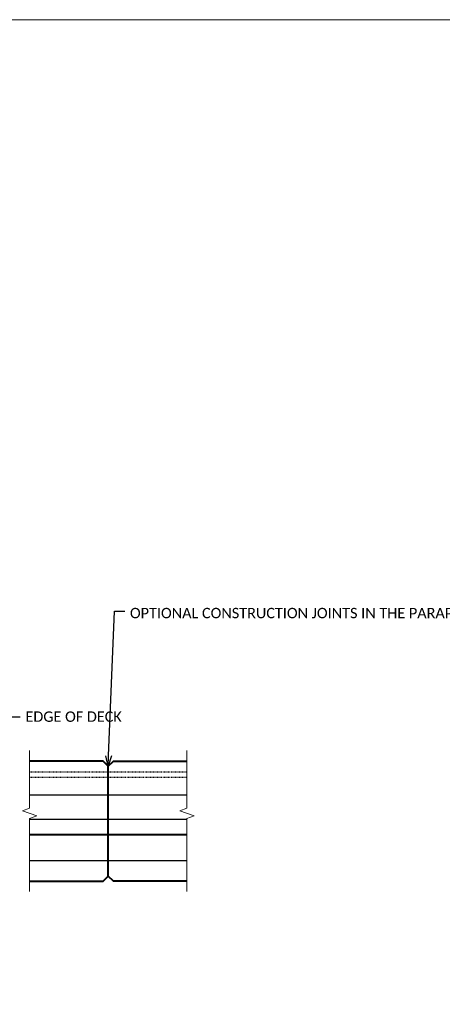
# Model space of a CAD drawing. Extents: x 625 to 1971, y 1056 to 1310.
# Tile 8 of 64: x 840 to 901, y 1168 to 1310. Entities that reach past the tile are written whole.
import ezdxf
from ezdxf import colors
from ezdxf.entities.mleader import LeaderData, LeaderLine
from ezdxf.enums import TextEntityAlignment as Align
from ezdxf.math import Vec2, Vec3

# ---------------------------------------------------------------- set-up
doc = ezdxf.new("R2010")
doc.units = 0
doc.header["$MEASUREMENT"] = 0
doc.linetypes.add('Wisdot2', pattern=[0.125, 0.0625, -0.0625])
for name, color, linetype, lineweight in [('B_ANNO_BREAK', 7, 'Continuous', 18), ('B_ANNO_DIM', 7, 'Continuous', 18), ('B_ANNO_TEXT', 7, 'Continuous', 18), ('B_CONC_PPT', 12, 'Continuous', 40), ('B_DETAIL_HIDDEN', 7, 'Wisdot2', 25), ('B_REBAR_SUB', 182, 'Continuous', 25)]:
    doc.layers.add(name, color=color, linetype=linetype, lineweight=lineweight)
doc.layers.add('B_ANNO_NOPLOT', color=47, linetype='Continuous', lineweight=18, plot=False)
doc.styles.add('Annotative', font='calibri.ttf', dxfattribs={"height": 0.0625})
doc.styles.get("Standard").update_dxf_attribs({"font": 'calibri.ttf'})

# ---------------------------------------------------------------- blocks, each defined once
blk = doc.blocks.new('_Open30')
at = {"color": 0, "linetype": 'ByBlock', "lineweight": -2}
for p, q in [((-1, 0.268), (0, 0)), ((0, 0), (-1, -0.268)), ((0, 0), (-1, 0))]:
    blk.add_line(p, q, dxfattribs=at)
blk = doc.blocks.new('INS_SS42_BASE')
at = {"layer": 'B_ANNO_BREAK', "linetype": 'Continuous', "flags": 128}
for points in [[(216.62, 126.05), (216.62, 136.61), (217.65, 136.99), (215.59, 137.74), (216.62, 138.11), (216.62, 146.42)], [(239.34, 126.05), (239.34, 136.61), (240.37, 136.99), (238.31, 137.74), (239.34, 138.11), (239.34, 146.42)]]:
    blk.add_lwpolyline(points, dxfattribs=at)
at = {"layer": 'B_ANNO_NOPLOT', "flags": 128}
blk.add_lwpolyline([(0, 0), (0, 252), (323.93, 252), (323.93, 238.86), (378, 238.86), (378, 40.5), (316.57, 40.5), (316.57, 0), (0, 0)], dxfattribs=at)
at = {"layer": 'B_CONC_PPT', "flags": 128}
for points in [[(216.62, 127.55), (227.23, 127.55), (227.98, 128.3), (227.98, 144.17), (227.23, 144.92), (216.62, 144.92)], [(239.34, 127.55), (228.73, 127.55), (227.98, 128.3), (227.98, 144.17), (228.73, 144.92), (239.34, 144.92)]]:
    blk.add_lwpolyline(points, dxfattribs=at)
at = {"layer": 'B_CONC_PPT'}
blk.add_lwpolyline([(216.62, 134.29), (227.98, 134.29), (239.34, 134.29)], dxfattribs=at)
at = {"layer": 'B_DETAIL_HIDDEN'}
for p, q in [((239.34, 143.3), (216.62, 143.3)), ((239.34, 142.55), (216.62, 142.55))]:
    blk.add_line(p, q, dxfattribs=at)
at = {"layer": 'B_REBAR_SUB'}
for p, q in [((216.62, 140.05), (239.34, 140.05)), ((216.62, 136.53), (239.34, 136.53))]:
    blk.add_line(p, q, dxfattribs=at)
at = {"layer": 'B_REBAR_SUB', "flags": 128}
blk.add_lwpolyline([(216.62, 130.54), (239.34, 130.54)], dxfattribs=at)
at = {"char_height": 1.4545}
for insert, width, attachment_point in [((216.99, 223.4), 7.4271, 7), ((225.99, 223.4), 3.8311, 7), ((231.39, 223.4), 5.5431, 7), ((238.51, 223.4), 5.7151, 7), ((245.79, 223.4), 8.6291, 7), ((261.39, 224.37), 6.8291, 4), ((269.79, 224.37), 20.2331, 4), ((216.99, 219.89), 7.4271, 7), ((225.99, 219.89), 3.8311, 7), ((231.39, 219.89), 5.5431, 7), ((238.51, 219.89), 5.7151, 7), ((245.79, 219.89), 8.6291, 7), ((255.99, 219.89), 3.8291, 7), ((261.39, 219.89), 6.8291, 7), ((269.79, 219.89), 20.2331, 7), ((216.99, 216.38), 7.4271, 7), ((225.99, 216.38), 3.8311, 7), ((231.39, 216.38), 5.5431, 7), ((238.51, 216.38), 5.7151, 7), ((245.79, 216.38), 8.6291, 7), ((255.99, 216.38), 3.8291, 7), ((261.39, 216.38), 6.8291, 7), ((269.79, 216.38), 20.2331, 7), ((216.99, 212.87), 7.4271, 7), ((225.99, 212.87), 3.8311, 7), ((231.39, 212.87), 5.5431, 7), ((238.51, 212.87), 5.7151, 7), ((245.79, 212.87), 8.6291, 7), ((255.99, 212.87), 3.8291, 7), ((261.39, 212.87), 6.8291, 7), ((269.79, 212.87), 20.2331, 7), ((216.99, 209.36), 7.4271, 7), ((225.99, 209.36), 3.8311, 7), ((231.39, 209.36), 5.5431, 7), ((238.51, 209.36), 5.7151, 7), ((245.79, 209.36), 8.6291, 7), ((255.99, 209.36), 3.8291, 7), ((261.39, 209.36), 6.8291, 7), ((269.79, 209.36), 20.2331, 7), ((216.99, 205.85), 7.4271, 7), ((225.99, 205.85), 3.8311, 7), ((231.39, 205.85), 5.5431, 7), ((238.51, 205.85), 5.7151, 7), ((245.79, 205.85), 8.6291, 7), ((255.99, 205.85), 3.8291, 7), ((261.39, 205.85), 6.8291, 7), ((269.79, 205.85), 20.2331, 7), ((216.99, 202.34), 7.4271, 7), ((225.99, 202.34), 3.8311, 7), ((231.39, 202.34), 5.5431, 7), ((238.51, 202.34), 5.7151, 7), ((245.79, 202.34), 8.6291, 7), ((255.99, 202.34), 3.8291, 7), ((261.39, 202.34), 6.8291, 7), ((269.79, 202.34), 20.2331, 7), ((216.99, 198.83), 7.4271, 7), ((225.99, 198.83), 3.8311, 7), ((231.39, 198.83), 5.5431, 7), ((238.51, 198.83), 5.7151, 7), ((245.79, 198.83), 8.6291, 7), ((255.99, 198.83), 3.8291, 7), ((261.39, 198.83), 6.8291, 7), ((269.79, 198.83), 20.2331, 7)]:
    blk.add_mtext('{\\fCalibri|b0|i0|c0;', dxfattribs=dict(at, insert=insert, width=width, attachment_point=attachment_point))
at = {"insert": (256.72, 224.37), "char_height": 1.4545, "width": 1.9516, "attachment_point": 4, "rotation": 90}
blk.add_mtext('{\\fCalibri|b0|i0|c0;', dxfattribs=at)
at = {"lineweight": 30, "flags": 104}
for tag, p in [('SUB2', (319.28, 226.1, 1.68)), ('SUB1', (311.28, 226.1, 1.68))]:
    blk.add_attdef(tag, text='', height=1.5, dxfattribs=at).set_placement(p, align=Align.MIDDLE_CENTER)
at = {"layer": 'B_ANNO_TEXT', "lineweight": 30, "flags": 104}
for tag, p in [('SUB1', (311.28, 226.1)), ('SUB2', (319.28, 226.1))]:
    blk.add_attdef(tag, text='', height=1.5, dxfattribs=at).set_placement(p, align=Align.MIDDLE_CENTER)
at = {"layer": 'B_ANNO_TEXT', "style": 'Annotative'}
for tag, p in [('CORNER1', (97.36, 101.83)), ('CORNER2', (98.57, 3.31))]:
    blk.add_attdef(tag, text='', height=1.5, dxfattribs=at).set_placement(p, align=Align.BOTTOM_RIGHT)
at = {"layer": 'B_ANNO_DIM'}
ml = blk.add_multileader_mtext('Standard', dxfattribs=at)
ml.set_content('\\A1;OPTIONAL CONSTRUCTION JOINTS IN THE PARAPETS MAY BE USED. RUN BAR REINF. THRU THE JOINT. LAP LONGIT. BARS A MIN. OF 1\'-9". MIN. JOINT SPACING OF 80\'-0". DEFINE CONST. JOINT WITH A {\\H0.7x;\\S3#4;}" - \'V\' GROOVE', color=256)
ml.set_leader_properties()
ml.set_arrow_properties(name='OPEN30')
ml.build(insert=Vec2(0, 0))
ml.multileader.update_dxf_attribs({"dogleg_length": 0.0625, "arrow_head_size": 1.5, "scale": 24})
ctx = ml.context
ctx.base_point, ctx.scale, ctx.char_height, ctx.arrow_head_size, ctx.landing_gap_size, ctx.plane_origin = Vec3(230.36, 166.58, 0.84), 24, 1.5, 1.5, 0.75, Vec3(227.98, 144.17, 0.84)
notes = []
notes.append((ctx, [(0, (1, 1, 0), (228.86, 166.58, 0.84), (1, 0), 1.5, [(0, [(227.98, 144.17, 0.84)], 0, [])])]))
ctx.mtext.insert, ctx.mtext.width, ctx.mtext.flow_direction = Vec3(231.11, 167.34, 0.84), 46.4538, 5
ml = blk.add_multileader_mtext('Standard', dxfattribs=at)
ml.set_content('EDGE OF DECK', color=256)
ml.set_leader_properties()
ml.set_arrow_properties(name='OPEN30')
ml.build(insert=Vec2(0, 0))
ml.multileader.update_dxf_attribs({"dogleg_length": 0.0625, "arrow_head_size": 1.5, "scale": 24})
ctx = ml.context
ctx.base_point, ctx.scale, ctx.char_height, ctx.arrow_head_size, ctx.landing_gap_size, ctx.plane_origin = Vec3(215.27, 151.32, 0.84), 24, 1.5, 1.5, 0.75, Vec3(210.92, 142.53, 0.84)
notes.append((ctx, [(0, (1, 1, 0), (213.77, 151.32, 0.84), (1, 0), 1.5, [(0, [(210.92, 142.53, 0.84)], 0, [])])]))
ctx.mtext.insert, ctx.mtext.width, ctx.mtext.flow_direction = Vec3(216.02, 152.08, 0.84), 8.425, 5
for ctx, leaders in notes:
    for number, flags, end, landing, length, lines in leaders:
        leader = LeaderData()
        leader.index, (leader.has_last_leader_line, leader.has_dogleg_vector, leader.attachment_direction) = number, flags
        leader.last_leader_point, leader.dogleg_vector, leader.dogleg_length = Vec3(end), Vec3(landing), length
        for number, points, colour, breaks in lines:
            line = LeaderLine()
            line.index, line.vertices, line.color, line.breaks = number, Vec3.list(points), colors.encode_raw_color(colour), breaks
            leader.lines.append(line)
        ctx.leaders.append(leader)

msp = doc.modelspace()

# ---------------------------------------------------------------- block references
msp.add_blockref('INS_SS42_BASE', (624.94, 1058.3))

doc.saveas('drawing.dxf')
